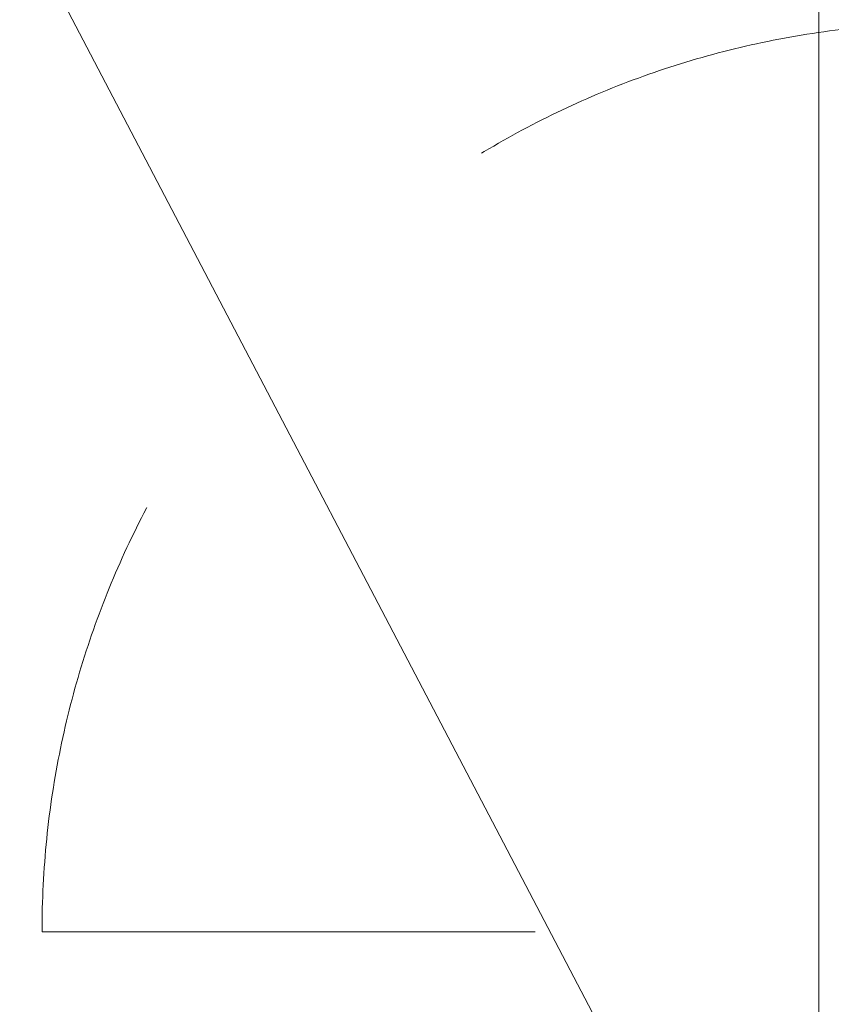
# Model space of a CAD drawing. Header units: millimetres. Extents: x -2180 to 91692, y -6418 to 21859.
# Tile 11 of 256: x 2599 to 3122, y 8393 to 9026. Entities that reach past the tile are written whole.
import ezdxf

# ---------------------------------------------------------------- set-up
doc = ezdxf.new("R2010")
doc.units = ezdxf.units.MM
doc.linetypes.add('Dash', pattern=[635, 317.5, -317.5])
doc.layers.add('_ hall', color=9, linetype='Continuous', lineweight=9, true_color=0x808080)
doc.layers.add('Doors', color=7, linetype='Continuous', lineweight=9)
doc.layers.add('Hidden Lines', color=7, linetype='Dash', lineweight=18)

# ---------------------------------------------------------------- blocks, each defined once
blk = doc.blocks.new('Schueco_FWS_ADS-70-HD_out_Family-02 - VU-02 FWS SI insert unit 2-2215692-1 Korruse  plaan')
at = {"layer": 'Hidden Lines'}
blk.add_line((845, -604), (845, -19), dxfattribs=at)
for centre, radius, start, end in [((-845, -19), 1105, 270, 0), ((845, -19), 585, 180, 270)]:
    blk.add_arc(centre, radius, start, end, dxfattribs=at)

msp = doc.modelspace()

# ---------------------------------------------------------------- linework, layer by layer
at = {"layer": '_ hall'}
for q in [(2013.75, 10209.29), (3113.75, 10209.29)]:
    msp.add_line((3113.75, 8109.29), q, dxfattribs=at)

# ---------------------------------------------------------------- block references
at = {"layer": 'Doors', "rotation": 269.9999999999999}
msp.add_blockref('Schueco_FWS_ADS-70-HD_out_Family-02 - VU-02 FWS SI insert unit 2-2215692-1 Korruse  plaan', (3217.75, 9284.29), dxfattribs=at)

doc.saveas('drawing.dxf')
